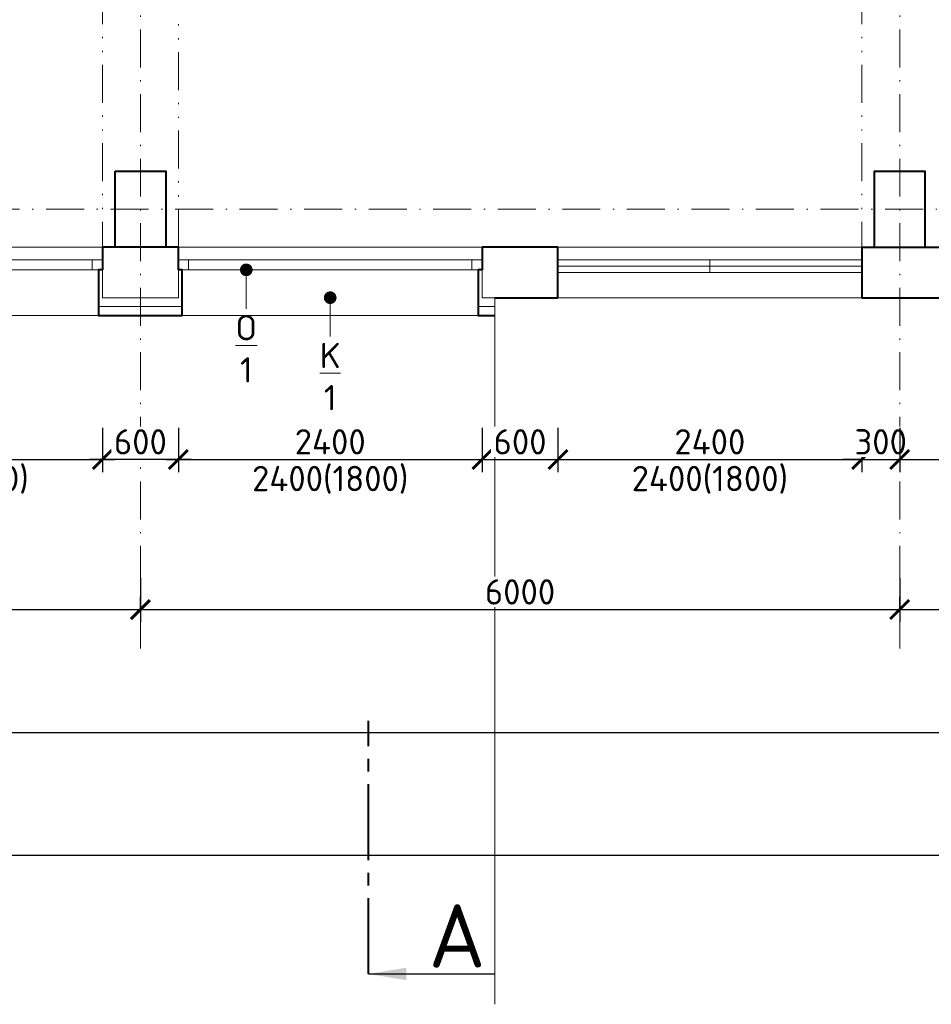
# Model space of a CAD drawing. Header units: metres. Extents: x -115250 to 1551995, y -140807 to 374743.
# Tile 49 of 205: x 47693 to 54897, y 52477 to 60256. Entities that reach past the tile are written whole.
import ezdxf
from ezdxf import colors
from ezdxf.entities.mleader import LeaderData, LeaderLine
from ezdxf.math import Vec2, Vec3

# ---------------------------------------------------------------- set-up
doc = ezdxf.new("R2010")
doc.units = ezdxf.units.M
doc.header["$LTSCALE"] = 100
doc.header["$PDMODE"] = 3
doc.header["$PDSIZE"] = 150
for name, pattern in [('0102aČERCHOVANÁ', [5.1, 3, -1, 0.1, -1]), ('0103aDVOJČERCHOVANÁ', [6.2, 3, -1, 0.1, -1, 0.1, -1]), ('0105ŘEZ', [9, 6, -1, 1, -1])]:
    doc.linetypes.add(name, pattern=pattern)
doc.layers.get('Defpoints').update_dxf_attribs({"lineweight": 9})
for name, color, linetype, lineweight in [('010-izolace EPS', 12, '0109IZOLACEEPS', 9), ('010-kota', 3, 'Continuous', 9), ('010-okno', 10, 'Continuous', 15), ('010-okno bublina', 12, 'Continuous', 9), ('010-rez', 5, '0105ŘEZ', 40), ('010-tenka', 10, 'Continuous', 15), ('010-tlusta', 10, 'Continuous', 40), ('012-klempirske popis', 16, 'Continuous', 9), ('910-okno', 7, 'Continuous', 15), ('910-osa', 8, '0102aČERCHOVANÁ', 9), ('910-tenka', 4, 'Continuous', 15), ('910-tenka nad', 4, '0103aDVOJČERCHOVANÁ', 15), ('910-tlusta', 6, 'Continuous', 40)]:
    doc.layers.add(name, color=color, linetype=linetype, lineweight=lineweight)
doc.styles.add('ISOCPEUR', font='isocpeur.ttf')
doc.styles.get("Standard").update_dxf_attribs({"font": 'isocpeur.ttf'})
doc.linetypes.add('0109IZOLACEEPS', pattern='A,1e-05,[2,atsunami.shx,S=0.4871,R=0,X=0,Y=0],-0.9742,[2,atsunami.shx,S=0.4871,R=180,X=0,Y=0],-1e-05', length=0.97422)
doc.dimstyles.new('TSUNAMI_100', dxfattribs={"dimscale": 100, "dimtxt": 2, "dimasz": 1.5, "dimexe": 1, "dimexo": 2, "dimgap": 0.4, "dimtad": 1, "dimdec": 0, "dimrnd": 5, "dimzin": 0, "dimtxsty": 'ISOCPEUR', "dimblk1": 'ARCHTICK', "dimblk2": 'ARCHTICK', "dimsah": 1, "dimcen": 0.09, "dimdle": 1, "dimclrd": 256, "dimclre": 256, "dimclrt": 256, "dimadec": 0, "dimazin": 0, "dimtfac": 1, "dimtdec": 0, "dimtix": 1, "dimtmove": 1, "dimatfit": 3, "dimfxlon": 1, "dimtfill": 1, "dimtolj": 1, "dimtzin": 0, "dimarcsym": 0})

# ---------------------------------------------------------------- blocks, each defined once
blk = doc.blocks.new('_ARCHTICK')
at = {"color": 0, "linetype": 'ByBlock', "const_width": 0.15}
blk.add_lwpolyline([(-0.5, -0.5), (0.5, 0.5)], dxfattribs=at)
blk = doc.blocks.new('_Dot')
at = {"color": 0, "linetype": 'ByBlock', "lineweight": -2}
blk.add_line((-0.5, 0), (-1, 0), dxfattribs=at)
at = {"color": 0, "linetype": 'ByBlock', "const_width": 0.5}
blk.add_lwpolyline([(-0.25, 0, 1), (0.25, 0, 1)], format="xyb", close=True, dxfattribs=at)
blk = doc.blocks.new('*D472')
at = {"layer": '010-kota', "lineweight": -2, "transparency": 16777216}
for p, q in [((42646.7, 55844.9), (42646.7, 55494.9)), ((48646.7, 55844.9), (48646.7, 55494.9)), ((42546.7, 55594.9), (48746.7, 55594.9))]:
    blk.add_line(p, q, dxfattribs=at)
at = {"layer": 'Defpoints', "color": 0, "transparency": 16777216}
for p in [(48646.7, 59059.3), (42646.7, 56779.3), (48646.7, 55594.9)]:
    blk.add_point(p, dxfattribs=at)
at = {"layer": '010-kota', "lineweight": -2, "transparency": 16777216, "xscale": 150, "yscale": 150, "zscale": 150, "rotation": 180}
blk.add_blockref('_ARCHTICK', (42646.7, 55594.9), dxfattribs=at)
at = {"layer": '010-kota', "lineweight": -2, "transparency": 16777216, "xscale": 150, "yscale": 150, "zscale": 150}
blk.add_blockref('_ARCHTICK', (48646.7, 55594.9), dxfattribs=at)
at = {"layer": '010-kota', "transparency": 16777216, "insert": (45646.7, 55734.9), "char_height": 200, "attachment_point": 5, "style": 'ISOCPEUR', "bg_fill": 3, "box_fill_scale": 1.1, "bg_fill_color": 256, "bg_fill_true_color": 13158600, "bg_fill_transparency": 0}
blk.add_mtext('\\A1;6000', dxfattribs=at)
blk = doc.blocks.new('*D473')
at = {"layer": '010-kota', "lineweight": -2, "transparency": 16777216}
for p, q in [((54646.7, 55844.9), (54646.7, 55494.9)), ((48646.7, 55594.9), (48646.7, 55694.9)), ((48546.7, 55594.9), (54746.7, 55594.9))]:
    blk.add_line(p, q, dxfattribs=at)
at = {"layer": 'Defpoints', "color": 0, "transparency": 16777216}
for p in [(54646.7, 58059.3), (48646.7, 55594.9), (54646.7, 55594.9)]:
    blk.add_point(p, dxfattribs=at)
at = {"layer": '010-kota', "lineweight": -2, "transparency": 16777216, "xscale": 150, "yscale": 150, "zscale": 150, "rotation": 180}
blk.add_blockref('_ARCHTICK', (48646.7, 55594.9), dxfattribs=at)
at = {"layer": '010-kota', "lineweight": -2, "transparency": 16777216, "xscale": 150, "yscale": 150, "zscale": 150}
blk.add_blockref('_ARCHTICK', (54646.7, 55594.9), dxfattribs=at)
at = {"layer": '010-kota', "transparency": 16777216, "insert": (51646.7, 55734.9), "char_height": 200, "attachment_point": 5, "style": 'ISOCPEUR', "bg_fill": 3, "box_fill_scale": 1.1, "bg_fill_color": 256, "bg_fill_true_color": 13158600, "bg_fill_transparency": 0}
blk.add_mtext('\\A1;6000', dxfattribs=at)
blk = doc.blocks.new('*D474')
at = {"layer": '010-kota', "lineweight": -2, "transparency": 16777216}
for p, q in [((54646.7, 55594.9), (54646.7, 55694.9)), ((60647, 55594.9), (60647, 55694.9)), ((54546.7, 55594.9), (60747, 55594.9))]:
    blk.add_line(p, q, dxfattribs=at)
at = {"layer": 'Defpoints', "color": 0, "transparency": 16777216}
for p in [(54646.7, 55594.9), (60647, 55594.9), (60647, 55594.9)]:
    blk.add_point(p, dxfattribs=at)
at = {"layer": '010-kota', "lineweight": -2, "transparency": 16777216, "xscale": 150, "yscale": 150, "zscale": 150, "rotation": 180}
blk.add_blockref('_ARCHTICK', (54646.7, 55594.9), dxfattribs=at)
at = {"layer": '010-kota', "lineweight": -2, "transparency": 16777216, "xscale": 150, "yscale": 150, "zscale": 150}
blk.add_blockref('_ARCHTICK', (60647, 55594.9), dxfattribs=at)
at = {"layer": '010-kota', "transparency": 16777216, "insert": (57646.9, 55734.9), "char_height": 200, "attachment_point": 5, "style": 'ISOCPEUR', "bg_fill": 3, "box_fill_scale": 1.1, "bg_fill_color": 256, "bg_fill_true_color": 13158600, "bg_fill_transparency": 0}
blk.add_mtext('\\A1;6000', dxfattribs=at)
blk = doc.blocks.new('*D486')
at = {"layer": '010-kota', "lineweight": -2, "transparency": 16777216}
for p, q in [((42446.7, 54873.8), (42446.7, 54523.8)), ((85476.7, 54873.8), (85476.7, 54523.8)), ((42346.7, 54623.8), (85576.7, 54623.8))]:
    blk.add_line(p, q, dxfattribs=at)
at = {"layer": 'Defpoints', "color": 0, "transparency": 16777216}
for p in [(42446.7, 58459.3), (85476.7, 58459.3), (85476.7, 54623.8)]:
    blk.add_point(p, dxfattribs=at)
at = {"layer": '010-kota', "lineweight": -2, "transparency": 16777216, "xscale": 150, "yscale": 150, "zscale": 150, "rotation": 180}
blk.add_blockref('_ARCHTICK', (42446.7, 54623.8), dxfattribs=at)
at = {"layer": '010-kota', "lineweight": -2, "transparency": 16777216, "xscale": 150, "yscale": 150, "zscale": 150}
blk.add_blockref('_ARCHTICK', (85476.7, 54623.8), dxfattribs=at)
at = {"layer": '010-kota', "transparency": 16777216, "insert": (63961.7, 54763.8), "char_height": 200, "attachment_point": 5, "style": 'ISOCPEUR', "bg_fill": 3, "box_fill_scale": 1.1, "bg_fill_color": 256, "bg_fill_true_color": 13158600, "bg_fill_transparency": 0}
blk.add_mtext('\\A1;43030', dxfattribs=at)
blk = doc.blocks.new('*D588')
at = {"layer": '010-kota', "lineweight": -2, "transparency": 16777216}
for p, q in [((42046.7, 53905.4), (42046.7, 53555.4)), ((109876.7, 53905.4), (109876.7, 53555.4)), ((41946.7, 53655.4), (109976.7, 53655.4))]:
    blk.add_line(p, q, dxfattribs=at)
at = {"layer": 'Defpoints', "color": 0, "transparency": 16777216}
for p in [(42046.7, 58459.3), (109876.7, 58459.3), (109876.7, 53655.4)]:
    blk.add_point(p, dxfattribs=at)
at = {"layer": '010-kota', "lineweight": -2, "transparency": 16777216, "xscale": 150, "yscale": 150, "zscale": 150, "rotation": 180}
blk.add_blockref('_ARCHTICK', (42046.7, 53655.4), dxfattribs=at)
at = {"layer": '010-kota', "lineweight": -2, "transparency": 16777216, "xscale": 150, "yscale": 150, "zscale": 150}
blk.add_blockref('_ARCHTICK', (109876.7, 53655.4), dxfattribs=at)
at = {"layer": '010-kota', "transparency": 16777216, "insert": (75961.7, 53795.4), "char_height": 200, "attachment_point": 5, "style": 'ISOCPEUR', "bg_fill": 3, "box_fill_scale": 1.1, "bg_fill_color": 256, "bg_fill_true_color": 13158600, "bg_fill_transparency": 0}
blk.add_mtext('\\A1;67830', dxfattribs=at)
blk = doc.blocks.new('*D608')
at = {"layer": '010-kota', "lineweight": -2, "transparency": 16777216}
for p, q in [((45946.7, 57030.6), (45946.7, 56680.6)), ((48346.7, 57030.6), (48346.7, 56680.6)), ((45846.7, 56780.6), (48446.7, 56780.6))]:
    blk.add_line(p, q, dxfattribs=at)
at = {"layer": 'Defpoints', "color": 0, "transparency": 16777216}
for p in [(45946.7, 58259.3), (48346.7, 58259.3), (48346.7, 56780.6)]:
    blk.add_point(p, dxfattribs=at)
at = {"layer": '010-kota', "lineweight": -2, "transparency": 16777216, "xscale": 150, "yscale": 150, "zscale": 150, "rotation": 180}
blk.add_blockref('_ARCHTICK', (45946.7, 56780.6), dxfattribs=at)
at = {"layer": '010-kota', "lineweight": -2, "transparency": 16777216, "xscale": 150, "yscale": 150, "zscale": 150}
blk.add_blockref('_ARCHTICK', (48346.7, 56780.6), dxfattribs=at)
at = {"layer": '010-kota', "transparency": 16777216, "char_height": 200, "attachment_point": 5, "style": 'ISOCPEUR', "bg_fill": 3, "box_fill_scale": 1.1, "bg_fill_color": 256, "bg_fill_true_color": 13158600, "bg_fill_transparency": 0}
for s, insert in [('\\A1;2400', (47146.7, 56920.6)), ('\\A1;2400(1800)', (47146.7, 56620.6))]:
    blk.add_mtext(s, dxfattribs=dict(at, insert=insert))
blk = doc.blocks.new('*D609')
at = {"layer": '010-kota', "lineweight": -2, "transparency": 16777216}
for p, q in [((48946.7, 57030.6), (48946.7, 56680.6)), ((51346.7, 57030.6), (51346.7, 56680.6)), ((48846.7, 56780.6), (51446.7, 56780.6))]:
    blk.add_line(p, q, dxfattribs=at)
at = {"layer": 'Defpoints', "color": 0, "transparency": 16777216}
for p in [(51346.7, 58259.3), (48946.7, 58059.3), (51346.7, 56780.6)]:
    blk.add_point(p, dxfattribs=at)
at = {"layer": '010-kota', "lineweight": -2, "transparency": 16777216, "xscale": 150, "yscale": 150, "zscale": 150, "rotation": 180}
blk.add_blockref('_ARCHTICK', (48946.7, 56780.6), dxfattribs=at)
at = {"layer": '010-kota', "lineweight": -2, "transparency": 16777216, "xscale": 150, "yscale": 150, "zscale": 150}
blk.add_blockref('_ARCHTICK', (51346.7, 56780.6), dxfattribs=at)
at = {"layer": '010-kota', "transparency": 16777216, "char_height": 200, "attachment_point": 5, "style": 'ISOCPEUR', "bg_fill": 3, "box_fill_scale": 1.1, "bg_fill_color": 256, "bg_fill_true_color": 13158600, "bg_fill_transparency": 0}
for s, insert in [('\\A1;2400', (50146.7, 56920.6)), ('\\A1;2400(1800)', (50146.7, 56620.6))]:
    blk.add_mtext(s, dxfattribs=dict(at, insert=insert))
blk = doc.blocks.new('*D610')
at = {"layer": '010-kota', "lineweight": -2, "transparency": 16777216}
for p, q in [((51346.7, 57030.6), (51346.7, 56680.6)), ((51946.7, 57030.6), (51946.7, 56680.6)), ((51246.7, 56780.6), (52046.7, 56780.6))]:
    blk.add_line(p, q, dxfattribs=at)
at = {"layer": 'Defpoints', "color": 0, "transparency": 16777216}
for p in [(51346.7, 58259.3), (51946.7, 58259.3), (51946.7, 56780.6)]:
    blk.add_point(p, dxfattribs=at)
at = {"layer": '010-kota', "lineweight": -2, "transparency": 16777216, "xscale": 150, "yscale": 150, "zscale": 150, "rotation": 180}
blk.add_blockref('_ARCHTICK', (51346.7, 56780.6), dxfattribs=at)
at = {"layer": '010-kota', "lineweight": -2, "transparency": 16777216, "xscale": 150, "yscale": 150, "zscale": 150}
blk.add_blockref('_ARCHTICK', (51946.7, 56780.6), dxfattribs=at)
at = {"layer": '010-kota', "transparency": 16777216, "insert": (51646.7, 56920.6), "char_height": 200, "attachment_point": 5, "style": 'ISOCPEUR', "bg_fill": 3, "box_fill_scale": 1.1, "bg_fill_color": 256, "bg_fill_true_color": 13158600, "bg_fill_transparency": 0}
blk.add_mtext('\\A1;600', dxfattribs=at)
blk = doc.blocks.new('*D611')
at = {"layer": '010-kota', "lineweight": -2, "transparency": 16777216}
for p, q in [((51946.7, 57030.6), (51946.7, 56680.6)), ((54346.7, 57030.6), (54346.7, 56680.6)), ((51846.7, 56780.6), (54446.7, 56780.6))]:
    blk.add_line(p, q, dxfattribs=at)
at = {"layer": 'Defpoints', "color": 0, "transparency": 16777216}
for p in [(51946.7, 58259.3), (54346.7, 58259.3), (54346.7, 56780.6)]:
    blk.add_point(p, dxfattribs=at)
at = {"layer": '010-kota', "lineweight": -2, "transparency": 16777216, "xscale": 150, "yscale": 150, "zscale": 150, "rotation": 180}
blk.add_blockref('_ARCHTICK', (51946.7, 56780.6), dxfattribs=at)
at = {"layer": '010-kota', "lineweight": -2, "transparency": 16777216, "xscale": 150, "yscale": 150, "zscale": 150}
blk.add_blockref('_ARCHTICK', (54346.7, 56780.6), dxfattribs=at)
at = {"layer": '010-kota', "transparency": 16777216, "char_height": 200, "attachment_point": 5, "style": 'ISOCPEUR', "bg_fill": 3, "box_fill_scale": 1.1, "bg_fill_color": 256, "bg_fill_true_color": 13158600, "bg_fill_transparency": 0}
for s, insert in [('\\A1;2400', (53146.7, 56920.6)), ('\\A1;2400(1800)', (53146.7, 56620.6))]:
    blk.add_mtext(s, dxfattribs=dict(at, insert=insert))
blk = doc.blocks.new('*D791')
at = {"layer": '010-kota', "lineweight": -2, "transparency": 16777216}
for p, q in [((54346.7, 57030.6), (54346.7, 56680.6)), ((54646.7, 57030.6), (54646.7, 56680.6)), ((54346.7, 56780.6), (54196.7, 56780.6)), ((54346.7, 56780.6), (54646.7, 56780.6)), ((54646.7, 56780.6), (54796.7, 56780.6))]:
    blk.add_line(p, q, dxfattribs=at)
at = {"layer": 'Defpoints', "color": 0, "transparency": 16777216}
for p in [(54346.7, 58259.3), (54646.7, 58059.3)]:
    blk.add_point(p, dxfattribs=at)
at = {"layer": '010-kota', "lineweight": -2, "transparency": 16777216, "xscale": 150, "yscale": 150, "zscale": 150}
blk.add_blockref('_ARCHTICK', (54346.7, 56780.6), dxfattribs=at)
at = {"layer": '010-kota', "lineweight": -2, "transparency": 16777216, "xscale": 150, "yscale": 150, "zscale": 150, "rotation": 180}
blk.add_blockref('_ARCHTICK', (54646.7, 56780.6), dxfattribs=at)
at = {"layer": '010-kota', "transparency": 16777216, "insert": (54496.7, 56920.6), "char_height": 200, "attachment_point": 5, "style": 'ISOCPEUR', "bg_fill": 3, "box_fill_scale": 1.1, "bg_fill_color": 256, "bg_fill_true_color": 13158600, "bg_fill_transparency": 0}
blk.add_mtext('\\A1;300', dxfattribs=at)
at = {"layer": 'Defpoints', "color": 0, "transparency": 16777216}
blk.add_point((54646.7, 56780.6), dxfattribs=at)
blk = doc.blocks.new('*D792')
at = {"layer": '010-kota', "lineweight": -2, "transparency": 16777216}
for p, q in [((54646.7, 57030.6), (54646.7, 56680.6)), ((63846.7, 57030.6), (63846.7, 56680.6)), ((54546.7, 56780.6), (63946.7, 56780.6))]:
    blk.add_line(p, q, dxfattribs=at)
at = {"layer": 'Defpoints', "color": 0, "transparency": 16777216}
for p in [(54646.7, 58059.3), (63846.7, 58059.3), (63846.7, 56780.6)]:
    blk.add_point(p, dxfattribs=at)
at = {"layer": '010-kota', "lineweight": -2, "transparency": 16777216, "xscale": 150, "yscale": 150, "zscale": 150, "rotation": 180}
blk.add_blockref('_ARCHTICK', (54646.7, 56780.6), dxfattribs=at)
at = {"layer": '010-kota', "lineweight": -2, "transparency": 16777216, "xscale": 150, "yscale": 150, "zscale": 150}
blk.add_blockref('_ARCHTICK', (63846.7, 56780.6), dxfattribs=at)
at = {"layer": '010-kota', "transparency": 16777216, "insert": (59246.7, 56920.6), "char_height": 200, "attachment_point": 5, "style": 'ISOCPEUR', "bg_fill": 3, "box_fill_scale": 1.1, "bg_fill_color": 256, "bg_fill_true_color": 13158600, "bg_fill_transparency": 0}
blk.add_mtext('\\A1;9200', dxfattribs=at)
blk = doc.blocks.new('*D794')
at = {"layer": '010-kota', "lineweight": -2, "transparency": 16777216}
for p, q in [((48346.7, 57030.6), (48346.7, 56680.6)), ((48946.7, 57030.6), (48946.7, 56680.6)), ((49046.7, 56780.6), (48246.7, 56780.6))]:
    blk.add_line(p, q, dxfattribs=at)
at = {"layer": 'Defpoints', "color": 0, "transparency": 16777216}
for p in [(48346.7, 58059.3), (48946.7, 58059.3), (48346.7, 56780.6)]:
    blk.add_point(p, dxfattribs=at)
at = {"layer": '010-kota', "lineweight": -2, "transparency": 16777216, "xscale": 150, "yscale": 150, "zscale": 150, "rotation": 180}
blk.add_blockref('_ARCHTICK', (48346.7, 56780.6), dxfattribs=at)
at = {"layer": '010-kota', "lineweight": -2, "transparency": 16777216, "xscale": 150, "yscale": 150, "zscale": 150}
blk.add_blockref('_ARCHTICK', (48946.7, 56780.6), dxfattribs=at)
at = {"layer": '010-kota', "transparency": 16777216, "insert": (48646.7, 56920.6), "char_height": 200, "attachment_point": 5, "style": 'ISOCPEUR', "bg_fill": 3, "box_fill_scale": 1.1, "bg_fill_color": 256, "bg_fill_true_color": 13158600, "bg_fill_transparency": 0}
blk.add_mtext('\\A1;600', dxfattribs=at)

msp = doc.modelspace()

# ---------------------------------------------------------------- linework, layer by layer
at = {"layer": '010-okno'}
for p, q in [((45946.7, 58359.3), (48346.7, 58359.3)), ((48266.7, 58359.3), (48266.7, 58279.3)), ((48946.7, 58359.3), (51346.7, 58359.3)), ((49026.7, 58359.3), (49026.7, 58279.3)), ((51266.7, 58359.3), (51266.7, 58279.3)), ((45946.7, 58279.3), (48346.7, 58279.3)), ((48946.7, 58279.3), (51346.7, 58279.3))]:
    msp.add_line(p, q, dxfattribs=at)
at = {"layer": '010-rez'}
msp.add_line((50449.5, 52716.4), (50449.5, 54716.4), dxfattribs=at)
at = {"layer": '910-okno'}
for p, q in [((54346.7, 58359.3), (51946.7, 58359.3)), ((53146.7, 58359.3), (53146.7, 58259.3)), ((54346.7, 58309.3), (51946.7, 58309.3)), ((54346.7, 58259.3), (51946.7, 58259.3))]:
    msp.add_line(p, q, dxfattribs=at)
at = {"layer": '910-osa'}
for p, q in [((48646.7, 55287.6), (48646.7, 76968.6)), ((54646.7, 55287.6), (54646.7, 76968.6)), ((40251.2, 58759.3), (114311.8, 58759.3))]:
    msp.add_line(p, q, dxfattribs=at)
at = {"layer": '910-tenka'}
for p, q in [((42946.7, 58459.3), (48446.7, 58459.3)), ((48846.7, 58459.3), (54446.7, 58459.3))]:
    msp.add_line(p, q, dxfattribs=at)
msp.add_lwpolyline([(51446.7, 58059.3), (51446.7, 52476.6)], dxfattribs=at)
at = {"layer": '910-tenka nad', "linetype": '0103aDVOJČERCHOVANÁ'}
for p, q in [((48346.7, 58359.3), (48346.7, 73459.3)), ((48946.7, 58459.3), (48946.7, 73459.3)), ((54346.7, 58359.3), (54346.7, 73459.3))]:
    msp.add_line(p, q, dxfattribs=at)
at = {"layer": '910-tlusta'}
for p, q in [((51946.7, 58459.3), (51346.7, 58459.3)), ((51346.7, 58459.3), (51346.7, 58279.3)), ((51946.7, 58059.3), (51946.7, 58459.3)), ((54346.7, 58459.3), (58596.7, 58459.3)), ((54346.7, 58459.3), (54346.7, 58059.3)), ((51446.7, 58059.3), (51946.7, 58059.3)), ((54346.7, 58059.3), (58596.7, 58059.3))]:
    msp.add_line(p, q, dxfattribs=at)
msp.add_lwpolyline([(48446.7, 59059.3), (48846.7, 59059.3), (48846.7, 58459.3), (48446.7, 58459.3)], close=True, dxfattribs=at)
for points in [[(54446.7, 58459.3), (54446.7, 59059.3), (54846.7, 59059.3), (54846.7, 58459.3)], [(48946.7, 58279.3), (48946.7, 58459.3), (48346.7, 58459.3), (48346.7, 58279.3)]]:
    msp.add_lwpolyline(points, dxfattribs=at)

# ---------------------------------------------------------------- texts
at = {"layer": '010-rez', "linetype": 'ByBlock', "lineweight": 9, "insert": (51149.5, 53016.4), "char_height": 500, "width": 355, "attachment_point": 5}
msp.add_mtext('A', dxfattribs=at)

# ---------------------------------------------------------------- leaders
at = {"layer": '010-okno bublina'}
ml = msp.add_multileader_mtext('Standard', dxfattribs=at)
ml.set_content('{\\LO\\P}1', color=256, style='ISOCPEUR')
ml.set_leader_properties(color=256, linetype='ByLayer', lineweight=-1)
ml.set_arrow_properties(name='DOT')
ml.build(insert=Vec2(0, 0))
ml.multileader.update_dxf_attribs({"has_text_frame": 1, "text_attachment_direction": 1, "text_left_attachment_type": 2, "text_right_attachment_type": 2, "dogleg_length": 0.0018, "arrow_head_size": 100, "scale": 200})
ctx = ml.context
ctx.base_point, ctx.scale, ctx.char_height, ctx.arrow_head_size, ctx.landing_gap_size, ctx.plane_origin = Vec3(49483.4, 57339.1), 200, 200, 100, 50, Vec3(51916.8, 57879.5)
ctx.left_attachment, ctx.right_attachment, ctx.text_align_type = 2, 2, 1
notes = []
notes.append((ctx, [(1, (1, 1, 0), (49483.4, 57972.5), (-1, 0), 0, [(0, [(49483.4, 58279.3)], 0, [])])]))
ctx.mtext.insert, ctx.mtext.alignment, ctx.mtext.flow_direction = Vec3(49483.4, 57922.5), 2, 5
at = {"layer": '010-rez', "linetype": 'ByBlock', "lineweight": 9}
msp.add_leader([(50449.5, 52716.4), (51449.5, 52716.4)], dimstyle='TSUNAMI_100', override={"dimasz": 3, "dimgap": 0.4, "dimtad": 0}, dxfattribs=at)
at = {"layer": '012-klempirske popis'}
ml = msp.add_multileader_mtext('Standard', dxfattribs=at)
ml.set_content('{\\LK\\P}1', color=256, style='ISOCPEUR')
ml.set_leader_properties(color=256, linetype='ByLayer', lineweight=-1)
ml.set_arrow_properties(name='DOT')
ml.build(insert=Vec2(0, 0))
ml.multileader.update_dxf_attribs({"has_text_frame": 1, "text_attachment_direction": 1, "text_left_attachment_type": 2, "text_right_attachment_type": 2, "dogleg_length": 0.0018, "arrow_head_size": 100, "scale": 200})
ctx = ml.context
ctx.base_point, ctx.scale, ctx.char_height, ctx.arrow_head_size, ctx.landing_gap_size, ctx.plane_origin = Vec3(50146.7, 57119.1), 200, 200, 100, 50, Vec3(52580.2, 57659.5)
ctx.left_attachment, ctx.right_attachment, ctx.text_align_type = 2, 2, 1
notes.append((ctx, [(1, (1, 1, 0), (50146.7, 57752.5), (-1, 0), 0, [(0, [(50146.7, 58059.3)], 0, [])])]))
ctx.mtext.insert, ctx.mtext.alignment, ctx.mtext.flow_direction = Vec3(50146.7, 57702.5), 2, 5
for ctx, leaders in notes:
    for number, flags, end, landing, length, lines in leaders:
        leader = LeaderData()
        leader.index, (leader.has_last_leader_line, leader.has_dogleg_vector, leader.attachment_direction) = number, flags
        leader.last_leader_point, leader.dogleg_vector, leader.dogleg_length = Vec3(end), Vec3(landing), length
        for number, points, colour, breaks in lines:
            line = LeaderLine()
            line.index, line.vertices, line.color, line.breaks = number, Vec3.list(points), colors.encode_raw_color(colour), breaks
            leader.lines.append(line)
        ctx.leaders.append(leader)

# ---------------------------------------------------------------- next in the draw order: dimensions: what is measured, and where the dimension line sits
at = {"layer": '010-kota'}
dim = msp.add_linear_dim(base=(48646.7, 55594.9), p1=(42646.7, 56779.3), p2=(48646.7, 59059.3), dimstyle='TSUNAMI_100', dxfattribs=at)
dim.commit()
dim.dimension.update_dxf_attribs({"geometry": '*D472', "text_midpoint": (45646.7, 55734.9)})

# ---------------------------------------------------------------- next in the draw order: dimensions: what is measured, and where the dimension line sits
dim = msp.add_linear_dim(base=(54646.7, 55594.9), p1=(48646.7, 55594.9), p2=(54646.7, 58059.3), dimstyle='TSUNAMI_100', dxfattribs=at)
dim.commit()
dim.dimension.update_dxf_attribs({"geometry": '*D473', "text_midpoint": (51646.7, 55734.9)})

# ---------------------------------------------------------------- next in the draw order: dimensions: what is measured, and where the dimension line sits
dim = msp.add_linear_dim(base=(60647, 55594.9), p1=(54646.7, 55594.9), p2=(60647, 55594.9), dimstyle='TSUNAMI_100', dxfattribs=at)
dim.commit()
dim.dimension.update_dxf_attribs({"geometry": '*D474', "text_midpoint": (57646.9, 55734.9)})

# ---------------------------------------------------------------- next in the draw order: dimensions: what is measured, and where the dimension line sits
dim = msp.add_linear_dim(base=(85476.7, 54623.8), p1=(42446.7, 58459.3), p2=(85476.7, 58459.3), dimstyle='TSUNAMI_100', dxfattribs=at)
dim.commit()
dim.dimension.update_dxf_attribs({"geometry": '*D486', "text_midpoint": (63961.7, 54763.8)})

# ---------------------------------------------------------------- next in the draw order: dimensions: what is measured, and where the dimension line sits
dim = msp.add_linear_dim(base=(109876.7, 53655.4), p1=(42046.7, 58459.3), p2=(109876.7, 58459.3), dimstyle='TSUNAMI_100', dxfattribs=at)
dim.commit()
dim.dimension.update_dxf_attribs({"geometry": '*D588', "text_midpoint": (75961.7, 53795.4)})

# ---------------------------------------------------------------- next in the draw order: dimensions: what is measured, and where the dimension line sits
for base, p1, p2, picture, middle in [((48346.7, 56780.6), (45946.7, 58259.3), (48346.7, 58259.3), '*D608', (47146.7, 56780.6)), ((51346.7, 56780.6), (48946.7, 58059.3), (51346.7, 58259.3), '*D609', (50146.7, 56780.6))]:
    dim = msp.add_linear_dim(base=base, p1=p1, p2=p2, text='<>\\X2400(1800)', dimstyle='TSUNAMI_100', dxfattribs=at)
    dim.commit()
    dim.dimension.update_dxf_attribs({"geometry": picture, "text_midpoint": middle})

# ---------------------------------------------------------------- next in the draw order: dimensions: what is measured, and where the dimension line sits
for base, p1, p2, picture, middle in [((51946.7, 56780.6), (51346.7, 58259.3), (51946.7, 58259.3), '*D610', (51646.7, 56920.6)), ((48346.7, 56780.6), (48946.7, 58059.3), (48346.7, 58059.3), '*D794', (48646.7, 56920.6))]:
    dim = msp.add_linear_dim(base=base, p1=p1, p2=p2, dimstyle='TSUNAMI_100', dxfattribs=at)
    dim.commit()
    dim.dimension.update_dxf_attribs({"geometry": picture, "text_midpoint": middle})

# ---------------------------------------------------------------- next in the draw order: linework, layer by layer
at = {"layer": '010-izolace EPS', "ltscale": 1.4}
for p, q in [((48316.7, 57989.3), (48976.7, 57989.3)), ((51316.7, 57989.3), (51446.7, 57989.3))]:
    msp.add_line(p, q, dxfattribs=at)
at = {"layer": '010-tenka'}
for p, q in [((45976.7, 57919.3), (48316.7, 57919.3)), ((48976.7, 57919.3), (51316.7, 57919.3))]:
    msp.add_line(p, q, dxfattribs=at)
at = {"layer": '010-tlusta'}
for points in [[(48346.7, 58279.3), (48316.7, 58279.3), (48316.7, 58059.3), (48316.7, 57919.3), (48946.7, 57919.3), (48976.7, 57919.3), (48976.7, 58279.3), (48946.7, 58279.3)], [(51346.7, 58279.3), (51316.7, 58279.3), (51316.7, 57919.3), (51446.7, 57919.3)]]:
    msp.add_lwpolyline(points, dxfattribs=at)
at = {"layer": '910-tenka'}
for p, q in [((48346.7, 58279.3), (48346.7, 58059.3)), ((48946.7, 58059.3), (48946.7, 58279.3)), ((51346.7, 58059.3), (51346.7, 58279.3)), ((48346.7, 58059.3), (48946.7, 58059.3)), ((51446.7, 58059.3), (51346.7, 58059.3))]:
    msp.add_line(p, q, dxfattribs=at)

# ---------------------------------------------------------------- next in the draw order: dimensions: what is measured, and where the dimension line sits
at = {"layer": '010-kota'}
dim = msp.add_linear_dim(base=(54346.7, 56780.6), p1=(51946.7, 58259.3), p2=(54346.7, 58259.3), text='<>\\X2400(1800)', dimstyle='TSUNAMI_100', dxfattribs=at)
dim.commit()
dim.dimension.update_dxf_attribs({"geometry": '*D611', "text_midpoint": (53146.7, 56780.6)})

# ---------------------------------------------------------------- next in the draw order: dimensions: what is measured, and where the dimension line sits
dim = msp.add_linear_dim(base=(54646.7, 56780.6), p1=(54346.7, 58259.3), p2=(54646.7, 58059.3), dimstyle='TSUNAMI_100', dxfattribs=at)
dim.commit()
dim.dimension.update_dxf_attribs({"geometry": '*D791', "text_midpoint": (54496.7, 56920.6)})

# ---------------------------------------------------------------- next in the draw order: linework, layer by layer
at = {"layer": '910-tenka'}
msp.add_line((51946.7, 58059.3), (54346.7, 58059.3), dxfattribs=at)

# ---------------------------------------------------------------- next in the draw order: dimensions: what is measured, and where the dimension line sits
at = {"layer": '010-kota'}
dim = msp.add_linear_dim(base=(63846.7, 56780.6), p1=(54646.7, 58059.3), p2=(63846.7, 58059.3), dimstyle='TSUNAMI_100', dxfattribs=at)
dim.commit()
dim.dimension.update_dxf_attribs({"geometry": '*D792', "text_midpoint": (59246.7, 56920.6)})

doc.saveas('drawing.dxf')
